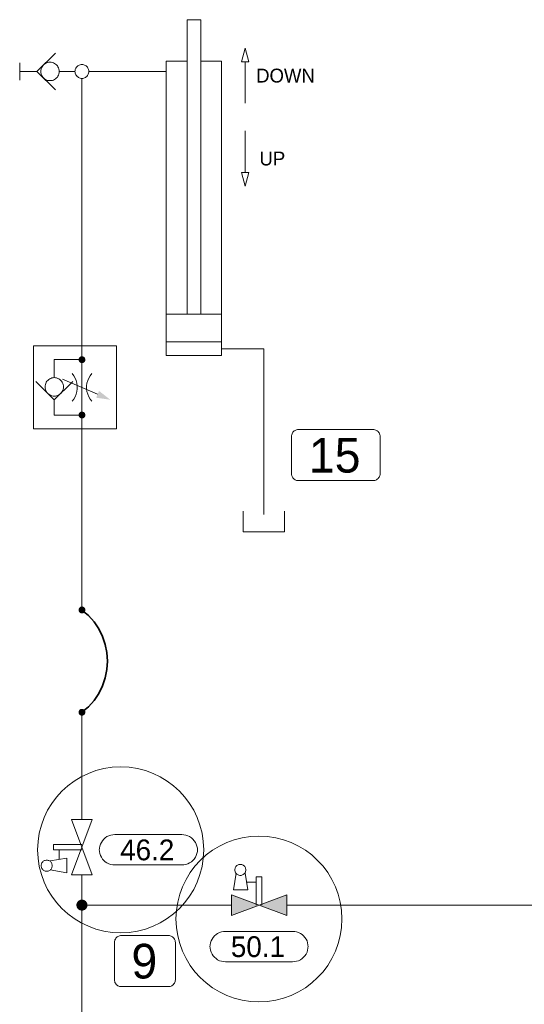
# Model space of a CAD drawing. Header units: millimetres. Extents: x 0 to 203, y 0 to 47.
# Tile 176 of 196: x 145.84 to 148.71, y 37.02 to 42.61. Entities that reach past the tile are written whole.
import ezdxf

# ---------------------------------------------------------------- set-up
doc = ezdxf.new("R2010")
doc.units = ezdxf.units.MM
for name, color, linetype in [('PDF_Geomertry', 7, 'Continuous'), ('PDF_Solid Fills', 7, 'Continuous'), ('PDF_Text', 7, 'Continuous')]:
    doc.layers.add(name, color=color, linetype=linetype)
doc.styles.add('PDF Arial', font='txt')

msp = doc.modelspace()

# ---------------------------------------------------------------- hatches: boundary and pattern name
at = {"layer": 'PDF_Solid Fills', "transparency": 33554559}
for points in [[(146.1943, 40.6813), (146.1754, 40.686), (146.1763, 40.6887)], [(146.1943, 40.6813), (146.1763, 40.6887), (146.1777, 40.691)], [(146.1943, 40.6813), (146.1777, 40.691), (146.179, 40.6929)], [(146.1943, 40.6813), (146.179, 40.6929), (146.1804, 40.6951)], [(146.1943, 40.6813), (146.1804, 40.6951), (146.1824, 40.6965)], [(146.1943, 40.6813), (146.1824, 40.6965), (146.1846, 40.6979)], [(146.1943, 40.6813), (146.1846, 40.6979), (146.1865, 40.6993)], [(146.1943, 40.6813), (146.1865, 40.6993), (146.1893, 40.6999)], [(146.1943, 40.6813), (146.1893, 40.6999), (146.1915, 40.7007)], [(146.1943, 40.6813), (146.1915, 40.7007), (146.1943, 40.7007)], [(146.1943, 40.6813), (146.1971, 40.7007), (146.199, 40.6999)], [(146.1943, 40.6813), (146.1943, 40.7007), (146.1971, 40.7007)], [(146.1943, 40.6813), (146.199, 40.6999), (146.2018, 40.6993)], [(146.1943, 40.6813), (146.2018, 40.6993), (146.204, 40.6979)], [(146.1943, 40.6813), (146.204, 40.6979), (146.206, 40.6965)], [(146.1943, 40.6813), (146.206, 40.6965), (146.2082, 40.6951)], [(146.1943, 40.6813), (146.2082, 40.6951), (146.2096, 40.6929)], [(146.1943, 40.6813), (146.2096, 40.6929), (146.2115, 40.691)], [(146.1943, 40.6813), (146.2115, 40.691), (146.2124, 40.6887)], [(146.1943, 40.6813), (146.2124, 40.6887), (146.2129, 40.686)], [(146.1943, 40.6813), (146.1749, 40.6832), (146.1754, 40.686)], [(146.1943, 40.6813), (146.1749, 40.6813), (146.1749, 40.6832)], [(146.1943, 40.6813), (146.1749, 40.6785), (146.1749, 40.6813)], [(146.1943, 40.6813), (146.1754, 40.6757), (146.1749, 40.6785)], [(146.1943, 40.6813), (146.1763, 40.6735), (146.1754, 40.6757)], [(146.1943, 40.6813), (146.1777, 40.6715), (146.1763, 40.6735)], [(146.1943, 40.6813), (146.179, 40.6688), (146.1777, 40.6715)], [(146.1943, 40.6813), (146.1804, 40.6674), (146.179, 40.6688)], [(146.1943, 40.6813), (146.1824, 40.6651), (146.1804, 40.6674)], [(146.1943, 40.6813), (146.1846, 40.6638), (146.1824, 40.6651)], [(146.1943, 40.6813), (146.1865, 40.6632), (146.1846, 40.6638)], [(146.1943, 40.6813), (146.1893, 40.6618), (146.1865, 40.6632)], [(146.1943, 40.6813), (146.1915, 40.6618), (146.1893, 40.6618)], [(146.1943, 40.6813), (146.1943, 40.661), (146.1915, 40.6618)], [(146.1943, 40.6813), (146.2129, 40.686), (146.2138, 40.6832)], [(146.1943, 40.6813), (146.2138, 40.6832), (146.2138, 40.6813)], [(146.1943, 40.6813), (146.1971, 40.6618), (146.1943, 40.661)], [(146.1943, 40.6813), (146.199, 40.6618), (146.1971, 40.6618)], [(146.1943, 40.6813), (146.2018, 40.6632), (146.199, 40.6618)], [(146.1943, 40.6813), (146.204, 40.6638), (146.2018, 40.6632)], [(146.1943, 40.6813), (146.206, 40.6651), (146.204, 40.6638)], [(146.1943, 40.6813), (146.2082, 40.6674), (146.206, 40.6651)], [(146.1943, 40.6813), (146.2096, 40.6688), (146.2082, 40.6674)], [(146.1943, 40.6813), (146.2115, 40.6715), (146.2096, 40.6688)], [(146.1943, 40.6813), (146.2124, 40.6735), (146.2115, 40.6715)], [(146.1943, 40.6813), (146.2129, 40.6757), (146.2124, 40.6735)], [(146.1943, 40.6813), (146.2138, 40.6785), (146.2129, 40.6757)], [(146.1943, 40.6813), (146.2138, 40.6813), (146.2138, 40.6785)], [(146.1943, 40.3665), (146.1749, 40.3693), (146.1754, 40.3715)], [(146.1943, 40.3665), (146.1749, 40.3665), (146.1749, 40.3693)], [(146.1943, 40.3665), (146.1749, 40.3638), (146.1749, 40.3665)], [(146.1943, 40.3665), (146.1754, 40.3618), (146.1749, 40.3638)], [(146.1943, 40.3665), (146.1754, 40.3715), (146.1763, 40.3743)], [(146.1943, 40.3665), (146.1763, 40.359), (146.1754, 40.3618)], [(146.1943, 40.3665), (146.1763, 40.3743), (146.1777, 40.3763)], [(146.1943, 40.3665), (146.1777, 40.3568), (146.1763, 40.359)], [(146.1943, 40.3665), (146.1777, 40.3763), (146.179, 40.3785)], [(146.1943, 40.3665), (146.179, 40.3549), (146.1777, 40.3568)], [(146.1943, 40.3665), (146.179, 40.3785), (146.1804, 40.3804)], [(146.1943, 40.3665), (146.1804, 40.3526), (146.179, 40.3549)], [(146.1943, 40.3665), (146.1804, 40.3804), (146.1824, 40.3818)], [(146.1943, 40.3665), (146.1824, 40.3513), (146.1804, 40.3526)], [(146.1943, 40.3665), (146.1824, 40.3818), (146.1846, 40.384)], [(146.1943, 40.3665), (146.1846, 40.3499), (146.1824, 40.3513)], [(146.1943, 40.3665), (146.1846, 40.384), (146.1865, 40.3846)], [(146.1943, 40.3665), (146.1865, 40.3485), (146.1846, 40.3499)], [(146.1943, 40.3665), (146.1865, 40.3846), (146.1893, 40.3854)], [(146.1943, 40.3665), (146.1893, 40.3479), (146.1865, 40.3485)], [(146.1943, 40.3665), (146.1893, 40.3854), (146.1915, 40.386)], [(146.1943, 40.3665), (146.1915, 40.3471), (146.1893, 40.3479)], [(146.1943, 40.3665), (146.1915, 40.386), (146.1943, 40.386)], [(146.1943, 40.3665), (146.1943, 40.3471), (146.1915, 40.3471)], [(146.1943, 40.3665), (146.1971, 40.386), (146.199, 40.3854)], [(146.1943, 40.3665), (146.1943, 40.386), (146.1971, 40.386)], [(146.1943, 40.3665), (146.199, 40.3854), (146.2018, 40.3846)], [(146.1943, 40.3665), (146.2018, 40.3846), (146.204, 40.384)], [(146.1943, 40.3665), (146.204, 40.384), (146.206, 40.3818)], [(146.1943, 40.3665), (146.206, 40.3818), (146.2082, 40.3804)], [(146.1943, 40.3665), (146.2082, 40.3804), (146.2096, 40.3785)], [(146.1943, 40.3665), (146.2096, 40.3785), (146.2115, 40.3763)], [(146.1943, 40.3665), (146.2115, 40.3763), (146.2124, 40.3743)], [(146.1943, 40.3665), (146.2124, 40.3743), (146.2129, 40.3715)], [(146.1943, 40.3665), (146.2129, 40.3715), (146.2138, 40.3693)], [(146.1943, 40.3665), (146.2138, 40.3693), (146.2138, 40.3665)], [(146.1943, 40.3665), (146.1971, 40.3471), (146.1943, 40.3471)], [(146.1943, 40.3665), (146.199, 40.3479), (146.1971, 40.3471)], [(146.1943, 40.3665), (146.2018, 40.3485), (146.199, 40.3479)], [(146.1943, 40.3665), (146.204, 40.3499), (146.2018, 40.3485)], [(146.1943, 40.3665), (146.206, 40.3513), (146.204, 40.3499)], [(146.1943, 40.3665), (146.2082, 40.3526), (146.206, 40.3513)], [(146.1943, 40.3665), (146.2096, 40.3549), (146.2082, 40.3526)], [(146.1943, 40.3665), (146.2115, 40.3568), (146.2096, 40.3549)], [(146.1943, 40.3665), (146.2124, 40.359), (146.2115, 40.3568)], [(146.1943, 40.3665), (146.2129, 40.3618), (146.2124, 40.359)], [(146.1943, 40.3665), (146.2138, 40.3638), (146.2129, 40.3618)], [(146.1943, 40.3665), (146.2138, 40.3665), (146.2138, 40.3638)], [(146.1943, 39.2582), (146.1749, 39.261), (146.1754, 39.2638)], [(146.1943, 39.2582), (146.1749, 39.2582), (146.1749, 39.261)], [(146.1943, 39.2582), (146.1749, 39.2563), (146.1749, 39.2582)], [(146.1943, 39.2582), (146.1754, 39.2535), (146.1749, 39.2563)], [(146.1943, 39.2582), (146.1754, 39.2638), (146.1763, 39.266)], [(146.1943, 39.2582), (146.1763, 39.2513), (146.1754, 39.2535)], [(146.1943, 39.2582), (146.1763, 39.266), (146.1777, 39.2687)], [(146.1943, 39.2582), (146.1777, 39.2485), (146.1763, 39.2513)], [(146.1943, 39.2582), (146.1777, 39.2687), (146.179, 39.2707)], [(146.1943, 39.2582), (146.179, 39.2465), (146.1777, 39.2485)], [(146.1943, 39.2582), (146.179, 39.2707), (146.1804, 39.2721)], [(146.1943, 39.2582), (146.1804, 39.2443), (146.179, 39.2465)], [(146.1943, 39.2582), (146.1804, 39.2721), (146.1824, 39.2743)], [(146.1943, 39.2582), (146.1824, 39.2429), (146.1804, 39.2443)], [(146.1943, 39.2582), (146.1824, 39.2743), (146.1846, 39.2757)], [(146.1943, 39.2582), (146.1846, 39.2415), (146.1824, 39.2429)], [(146.1943, 39.2582), (146.1846, 39.2757), (146.1865, 39.2771)], [(146.1943, 39.2582), (146.1865, 39.2401), (146.1846, 39.2415)], [(146.1943, 39.2582), (146.1865, 39.2771), (146.1893, 39.2776)], [(146.1943, 39.2582), (146.1893, 39.2396), (146.1865, 39.2401)], [(146.1943, 39.2582), (146.1893, 39.2776), (146.1915, 39.2785)], [(146.1943, 39.2582), (146.1915, 39.2388), (146.1893, 39.2396)], [(146.1943, 39.2582), (146.1915, 39.2785), (146.1943, 39.2785)], [(146.1943, 39.2582), (146.1943, 39.2388), (146.1915, 39.2388)], [(146.1943, 39.2582), (146.1971, 39.2785), (146.199, 39.2776)], [(146.1943, 39.2582), (146.1943, 39.2785), (146.1971, 39.2785)], [(146.1943, 39.2582), (146.199, 39.2776), (146.2018, 39.2771)], [(146.1943, 39.2582), (146.2018, 39.2771), (146.204, 39.2757)], [(146.1943, 39.2582), (146.204, 39.2757), (146.206, 39.2743)], [(146.1943, 39.2582), (146.206, 39.2743), (146.2082, 39.2721)], [(146.1943, 39.2582), (146.2082, 39.2721), (146.2096, 39.2707)], [(146.1943, 39.2582), (146.2096, 39.2707), (146.2115, 39.2687)], [(146.1943, 39.2582), (146.2115, 39.2687), (146.2124, 39.266)], [(146.1943, 39.2582), (146.2124, 39.266), (146.2129, 39.2638)], [(146.1943, 39.2582), (146.2129, 39.2638), (146.2138, 39.261)], [(146.1943, 39.2582), (146.2138, 39.261), (146.2138, 39.2582)], [(146.1943, 39.2582), (146.1971, 39.2388), (146.1943, 39.2388)], [(146.1943, 39.2582), (146.199, 39.2396), (146.1971, 39.2388)], [(146.1943, 39.2582), (146.2018, 39.2401), (146.199, 39.2396)], [(146.1943, 39.2582), (146.204, 39.2415), (146.2018, 39.2401)], [(146.1943, 39.2582), (146.206, 39.2429), (146.204, 39.2415)], [(146.1943, 39.2582), (146.2082, 39.2443), (146.206, 39.2429)], [(146.1943, 39.2582), (146.2096, 39.2465), (146.2082, 39.2443)], [(146.1943, 39.2582), (146.2115, 39.2485), (146.2096, 39.2465)], [(146.1943, 39.2582), (146.2124, 39.2513), (146.2115, 39.2485)], [(146.1943, 39.2582), (146.2129, 39.2535), (146.2124, 39.2513)], [(146.1943, 39.2582), (146.2138, 39.2563), (146.2129, 39.2535)], [(146.1943, 39.2582), (146.2138, 39.2582), (146.2138, 39.2563)], [(146.1943, 38.6771), (146.1749, 38.6799), (146.1754, 38.6818)], [(146.1943, 38.6771), (146.1749, 38.6771), (146.1749, 38.6799)], [(146.1943, 38.6771), (146.1749, 38.6743), (146.1749, 38.6771)], [(146.1943, 38.6771), (146.1754, 38.6721), (146.1749, 38.6743)], [(146.1943, 38.6771), (146.1754, 38.6818), (146.1763, 38.6846)], [(146.1943, 38.6771), (146.1763, 38.6693), (146.1754, 38.6721)], [(146.1943, 38.6771), (146.1763, 38.6846), (146.1777, 38.6868)], [(146.1943, 38.6771), (146.1777, 38.6674), (146.1763, 38.6693)], [(146.1943, 38.6771), (146.1777, 38.6868), (146.179, 38.6887)], [(146.1943, 38.6771), (146.179, 38.6651), (146.1777, 38.6674)], [(146.1943, 38.6771), (146.179, 38.6887), (146.1804, 38.691)], [(146.1943, 38.6771), (146.1804, 38.6632), (146.179, 38.6651)], [(146.1943, 38.6771), (146.1804, 38.691), (146.1824, 38.6929)], [(146.1943, 38.6771), (146.1824, 38.6618), (146.1804, 38.6632)], [(146.1943, 38.6771), (146.1824, 38.6929), (146.1846, 38.6943)], [(146.1943, 38.6771), (146.1846, 38.6604), (146.1824, 38.6618)], [(146.1943, 38.6771), (146.1846, 38.6943), (146.1865, 38.6951)], [(146.1943, 38.6771), (146.1865, 38.659), (146.1846, 38.6604)], [(146.1943, 38.6771), (146.1865, 38.6951), (146.1893, 38.6957)], [(146.1943, 38.6771), (146.1893, 38.6582), (146.1865, 38.659)], [(146.1943, 38.6771), (146.1893, 38.6957), (146.1915, 38.6965)], [(146.1943, 38.6771), (146.1915, 38.6576), (146.1893, 38.6582)], [(146.1943, 38.6771), (146.1915, 38.6965), (146.1943, 38.6965)], [(146.1943, 38.6771), (146.1943, 38.6576), (146.1915, 38.6576)], [(146.1943, 38.6771), (146.1971, 38.6965), (146.199, 38.6957)], [(146.1943, 38.6771), (146.1943, 38.6965), (146.1971, 38.6965)], [(146.1943, 38.6771), (146.199, 38.6957), (146.2018, 38.6951)], [(146.1943, 38.6771), (146.2018, 38.6951), (146.204, 38.6943)], [(146.1943, 38.6771), (146.204, 38.6943), (146.206, 38.6929)], [(146.1943, 38.6771), (146.206, 38.6929), (146.2082, 38.691)], [(146.1943, 38.6771), (146.2082, 38.691), (146.2096, 38.6887)], [(146.1943, 38.6771), (146.2096, 38.6887), (146.2115, 38.6868)], [(146.1943, 38.6771), (146.2115, 38.6868), (146.2124, 38.6846)], [(146.1943, 38.6771), (146.2124, 38.6846), (146.2129, 38.6818)], [(146.1943, 38.6771), (146.2129, 38.6818), (146.2138, 38.6799)], [(146.1943, 38.6771), (146.2138, 38.6799), (146.2138, 38.6771)], [(146.1943, 38.6771), (146.1971, 38.6576), (146.1943, 38.6576)], [(146.1943, 38.6771), (146.199, 38.6582), (146.1971, 38.6576)], [(146.1943, 38.6771), (146.2018, 38.659), (146.199, 38.6582)], [(146.1943, 38.6771), (146.204, 38.6604), (146.2018, 38.659)], [(146.1943, 38.6771), (146.206, 38.6618), (146.204, 38.6604)], [(146.1943, 38.6771), (146.2082, 38.6632), (146.206, 38.6618)], [(146.1943, 38.6771), (146.2096, 38.6651), (146.2082, 38.6632)], [(146.1943, 38.6771), (146.2115, 38.6674), (146.2096, 38.6651)], [(146.1943, 38.6771), (146.2124, 38.6693), (146.2115, 38.6674)], [(146.1943, 38.6771), (146.2129, 38.6721), (146.2124, 38.6693)], [(146.1943, 38.6771), (146.2138, 38.6743), (146.2129, 38.6721)], [(146.1943, 38.6771), (146.2138, 38.6771), (146.2138, 38.6743)], [(146.1943, 37.5804), (146.1824, 37.6096), (146.186, 37.611)], [(146.1943, 37.5804), (146.186, 37.611), (146.1902, 37.6118)], [(146.1943, 37.5804), (146.1902, 37.6118), (146.1943, 37.6124)], [(146.1943, 37.5804), (146.1943, 37.6124), (146.1985, 37.6118)], [(146.1943, 37.5804), (146.1985, 37.6118), (146.2027, 37.611)], [(146.1943, 37.5804), (146.2027, 37.611), (146.206, 37.6096)], [(146.1943, 37.5804), (146.1629, 37.5846), (146.1638, 37.5888)], [(146.1943, 37.5804), (146.1629, 37.5804), (146.1629, 37.5846)], [(146.1943, 37.5804), (146.1629, 37.5771), (146.1629, 37.5804)], [(146.1943, 37.5804), (146.1638, 37.5729), (146.1629, 37.5771)], [(146.1943, 37.5804), (146.1638, 37.5888), (146.1652, 37.5929)], [(146.1943, 37.5804), (146.1652, 37.5688), (146.1638, 37.5729)], [(146.1943, 37.5804), (146.1652, 37.5929), (146.1671, 37.5965)], [(146.1943, 37.5804), (146.1671, 37.5651), (146.1652, 37.5688)], [(146.1943, 37.5804), (146.1671, 37.5965), (146.1693, 37.5999)], [(146.1943, 37.5804), (146.1693, 37.5618), (146.1671, 37.5651)], [(146.1943, 37.5804), (146.1693, 37.5999), (146.1721, 37.6035)], [(146.1943, 37.5804), (146.1721, 37.5582), (146.1693, 37.5618)], [(146.1943, 37.5804), (146.1721, 37.6035), (146.1749, 37.6054)], [(146.1943, 37.5804), (146.1749, 37.5563), (146.1721, 37.5582)], [(146.1943, 37.5804), (146.1749, 37.6054), (146.1782, 37.6082)], [(146.1943, 37.5804), (146.1782, 37.5535), (146.1749, 37.5563)], [(146.1943, 37.5804), (146.1782, 37.6082), (146.1824, 37.6096)], [(146.1943, 37.5804), (146.1824, 37.5521), (146.1782, 37.5535)], [(146.1943, 37.5804), (146.186, 37.5507), (146.1824, 37.5521)], [(146.1943, 37.5804), (146.1902, 37.5499), (146.186, 37.5507)], [(146.1943, 37.5804), (146.1943, 37.5493), (146.1902, 37.5499)], [(146.1943, 37.5804), (146.206, 37.6096), (146.2102, 37.6082)], [(146.1943, 37.5804), (146.2102, 37.6082), (146.2138, 37.6054)], [(146.1943, 37.5804), (146.2138, 37.6054), (146.2165, 37.6035)], [(146.1943, 37.5804), (146.2165, 37.6035), (146.2193, 37.5999)], [(146.1943, 37.5804), (146.2193, 37.5999), (146.2213, 37.5965)], [(146.1943, 37.5804), (146.2213, 37.5965), (146.2235, 37.5929)], [(146.1943, 37.5804), (146.2235, 37.5929), (146.2249, 37.5888)], [(146.1943, 37.5804), (146.2249, 37.5888), (146.2254, 37.5846)], [(146.1943, 37.5804), (146.2254, 37.5846), (146.2254, 37.5804)], [(146.1943, 37.5804), (146.1985, 37.5499), (146.1943, 37.5493)], [(146.1943, 37.5804), (146.2027, 37.5507), (146.1985, 37.5499)], [(146.1943, 37.5804), (146.206, 37.5521), (146.2027, 37.5507)], [(146.1943, 37.5804), (146.2102, 37.5535), (146.206, 37.5521)], [(146.1943, 37.5804), (146.2138, 37.5563), (146.2102, 37.5535)], [(146.1943, 37.5804), (146.2165, 37.5582), (146.2138, 37.5563)], [(146.1943, 37.5804), (146.2193, 37.5618), (146.2165, 37.5582)], [(146.1943, 37.5804), (146.2213, 37.5651), (146.2193, 37.5618)], [(146.1943, 37.5804), (146.2235, 37.5688), (146.2213, 37.5651)], [(146.1943, 37.5804), (146.2249, 37.5729), (146.2235, 37.5688)], [(146.1943, 37.5804), (146.2254, 37.5771), (146.2249, 37.5729)], [(146.1943, 37.5804), (146.2254, 37.5804), (146.2254, 37.5771)]]:
    msp.add_hatch(color=256, dxfattribs=at).paths.add_polyline_path(points)

# ---------------------------------------------------------------- linework, layer by layer
at = {"layer": 'PDF_Geomertry', "lineweight": 15}
for points in [[(146.7915, 40.9401), (146.7915, 42.6138), (146.8699, 42.6138), (146.8699, 40.9401)], [(146.0435, 42.4243), (145.9388, 42.3193), (146.0435, 42.2146)], [(145.8407, 42.2701), (145.8407, 42.3687)], [(146.8699, 42.3785), (146.9879, 42.3785), (146.9879, 40.7049), (146.6735, 40.7049), (146.6735, 42.3785), (146.7915, 42.3785)], [(147.1213, 42.1388), (147.1213, 42.3743)], [(145.9388, 42.3193), (145.8407, 42.3193)], [(146.0652, 42.3193), (146.0963, 42.3193), (146.1546, 42.3193)], [(146.2338, 42.3193), (146.6735, 42.3193)], [(146.1943, 40.6813), (146.1943, 40.7596), (146.1943, 42.2804)], [(147.1213, 41.9818), (147.1213, 41.7457)], [(146.6735, 40.9401), (146.9879, 40.9401)], [(146.6735, 40.7832), (146.9879, 40.7832)], [(146.9879, 40.7437), (147.2277, 40.7437), (147.2277, 39.8757), (147.2277, 39.8007)], [(146.0374, 40.4521), (146.0374, 40.4215), (146.0374, 40.3665), (146.1943, 40.3665), (146.1943, 40.6813), (146.0374, 40.6813), (146.0374, 40.579)], [(146.1379, 40.4451), (146.1477, 40.4576), (146.1554, 40.4707), (146.1615, 40.4854), (146.1657, 40.5007), (146.1679, 40.516), (146.1679, 40.5318), (146.1657, 40.5471), (146.1615, 40.5624), (146.1554, 40.5763), (146.1477, 40.5901), (146.1379, 40.6026)], [(146.2504, 40.6026), (146.2407, 40.5901), (146.2332, 40.5763), (146.2268, 40.5624), (146.2227, 40.5471), (146.2207, 40.5318), (146.2207, 40.516), (146.2227, 40.5007), (146.2268, 40.4854), (146.2332, 40.4707), (146.2407, 40.4576), (146.2504, 40.4451)], [(146.1421, 40.5568), (146.0374, 40.4521), (145.9324, 40.5568)], [(146.0846, 40.5707), (146.2832, 40.4846)], [(146.1943, 40.3665), (146.1943, 40.2882), (146.1943, 39.2582)], [(147.1096, 39.8207), (147.1096, 39.7026), (147.3457, 39.7026), (147.3457, 39.8207)], [(146.1943, 38.0679), (146.1943, 38.6771)], [(146.1943, 36.4374), (146.1943, 36.516), (146.1943, 37.5804), (146.1943, 37.7535)], [(147.0429, 37.5804), (146.1943, 37.5804)], [(147.3574, 37.5804), (157.3374, 37.5804), (157.3374, 34.6929)]]:
    msp.add_lwpolyline(points, dxfattribs=at)
for points in [[(147.1004, 42.3743), (147.1429, 42.3743), (147.1213, 42.4526), (147.1004, 42.3743)], [(146.0652, 42.3193), (146.0652, 42.3263), (146.0638, 42.3332), (146.0615, 42.3396), (146.0582, 42.3457), (146.0546, 42.3513), (146.0499, 42.3563), (146.0449, 42.361), (146.0393, 42.3646), (146.0332, 42.3679), (146.0263, 42.3701), (146.0199, 42.3715), (146.0129, 42.3721), (146.006, 42.3715), (145.999, 42.3701), (145.9929, 42.3679), (145.9865, 42.3646), (145.981, 42.361), (145.9763, 42.3563), (145.9713, 42.3513), (145.9679, 42.3457), (145.9643, 42.3396), (145.9624, 42.3332), (145.961, 42.3263), (145.961, 42.3193), (145.961, 42.3124), (145.9624, 42.3063), (145.9643, 42.2993), (145.9679, 42.2929), (145.9713, 42.2874), (145.9763, 42.2826), (145.981, 42.2776), (145.9865, 42.2743), (145.9929, 42.2707), (145.999, 42.2687), (146.006, 42.2674), (146.0129, 42.2674), (146.0199, 42.2674), (146.0263, 42.2687), (146.0332, 42.2707), (146.0393, 42.2743), (146.0449, 42.2776), (146.0499, 42.2826), (146.0546, 42.2874), (146.0582, 42.2929), (146.0615, 42.2993), (146.0638, 42.3063), (146.0652, 42.3124), (146.0652, 42.3193)], [(146.2338, 42.3193), (146.2332, 42.3243), (146.2324, 42.3299), (146.2304, 42.3346), (146.2282, 42.3388), (146.2254, 42.3437), (146.2221, 42.3471), (146.2179, 42.3507), (146.2138, 42.3535), (146.2096, 42.3554), (146.2046, 42.3576), (146.199, 42.3582), (146.1943, 42.359), (146.1893, 42.3582), (146.1838, 42.3576), (146.179, 42.3554), (146.1749, 42.3535), (146.1707, 42.3507), (146.1665, 42.3471), (146.1629, 42.3437), (146.1602, 42.3388), (146.1582, 42.3346), (146.156, 42.3299), (146.1554, 42.3243), (146.1546, 42.3193), (146.1554, 42.3146), (146.156, 42.309), (146.1582, 42.304), (146.1602, 42.2999), (146.1629, 42.2957), (146.1665, 42.2915), (146.1707, 42.2882), (146.1749, 42.2854), (146.179, 42.2832), (146.1838, 42.2813), (146.1893, 42.2804), (146.1943, 42.2804), (146.199, 42.2804), (146.2046, 42.2813), (146.2096, 42.2832), (146.2138, 42.2854), (146.2179, 42.2882), (146.2221, 42.2915), (146.2254, 42.2957), (146.2282, 42.2999), (146.2304, 42.304), (146.2324, 42.309), (146.2332, 42.3146), (146.2338, 42.3193)], [(147.1429, 41.7457), (147.1004, 41.7457), (147.1213, 41.6674), (147.1429, 41.7457)], [(146.3907, 40.7596), (145.9193, 40.7596), (145.9193, 40.2882), (146.3907, 40.2882), (146.3907, 40.7596)], [(146.0893, 40.5263), (146.0888, 40.5332), (146.0879, 40.5401), (146.0852, 40.5465), (146.0824, 40.5526), (146.079, 40.5582), (146.074, 40.5632), (146.0693, 40.5679), (146.0629, 40.5715), (146.0574, 40.5749), (146.0504, 40.5771), (146.0443, 40.5785), (146.0374, 40.579), (146.0304, 40.5785), (146.0235, 40.5771), (146.0171, 40.5749), (146.011, 40.5715), (146.0054, 40.5679), (145.9999, 40.5632), (145.9957, 40.5582), (145.9915, 40.5526), (145.9888, 40.5465), (145.9865, 40.5401), (145.9852, 40.5332), (145.9846, 40.5263), (145.9852, 40.5193), (145.9865, 40.5132), (145.9888, 40.5063), (145.9915, 40.4999), (145.9957, 40.4943), (145.9999, 40.4896), (146.0054, 40.4846), (146.011, 40.4813), (146.0171, 40.4776), (146.0235, 40.4757), (146.0304, 40.4743), (146.0374, 40.4743), (146.0443, 40.4743), (146.0504, 40.4757), (146.0574, 40.4776), (146.0629, 40.4813), (146.0693, 40.4846), (146.074, 40.4896), (146.079, 40.4943), (146.0824, 40.4999), (146.0852, 40.5063), (146.0879, 40.5132), (146.0888, 40.5193), (146.0893, 40.5263)], [(146.7624, 37.9818), (146.7735, 37.9813), (146.7852, 37.9785), (146.7957, 37.9749), (146.806, 37.9701), (146.8157, 37.9632), (146.8249, 37.9554), (146.8324, 37.9471), (146.8388, 37.9374), (146.8435, 37.9271), (146.8477, 37.916), (146.8499, 37.9049), (146.8504, 37.8929), (146.8504, 37.8971), (146.8499, 37.8854), (146.8477, 37.8743), (146.8435, 37.8632), (146.8388, 37.8526), (146.8324, 37.8429), (146.8249, 37.8346), (146.8157, 37.8271), (146.806, 37.8207), (146.7957, 37.8151), (146.7852, 37.8118), (146.7735, 37.8096), (146.7624, 37.809), (146.381, 37.809), (146.3693, 37.8096), (146.3582, 37.8118), (146.3471, 37.8151), (146.3365, 37.8207), (146.3268, 37.8271), (146.3185, 37.8346), (146.311, 37.8429), (146.3046, 37.8526), (146.299, 37.8632), (146.2957, 37.8743), (146.2935, 37.8854), (146.2921, 37.8971), (146.2921, 37.8929), (146.2935, 37.9049), (146.2957, 37.916), (146.299, 37.9271), (146.3046, 37.9374), (146.311, 37.9471), (146.3185, 37.9554), (146.3268, 37.9632), (146.3365, 37.9701), (146.3471, 37.9749), (146.3582, 37.9785), (146.3693, 37.9813), (146.381, 37.9818), (146.7624, 37.9818)], [(147.3907, 37.4313), (147.4027, 37.4304), (147.4138, 37.4285), (147.4249, 37.4249), (147.4352, 37.4193), (147.4443, 37.4132), (147.4532, 37.4054), (147.461, 37.3971), (147.4671, 37.3874), (147.4727, 37.3771), (147.4763, 37.366), (147.4782, 37.3549), (147.479, 37.3429), (147.479, 37.3471), (147.4782, 37.3354), (147.4763, 37.3243), (147.4727, 37.3132), (147.4671, 37.3026), (147.461, 37.2929), (147.4532, 37.2846), (147.4443, 37.2771), (147.4352, 37.2707), (147.4249, 37.2651), (147.4138, 37.2618), (147.4027, 37.2596), (147.3907, 37.259), (147.0096, 37.259), (146.9977, 37.2596), (146.9865, 37.2618), (146.9754, 37.2651), (146.9652, 37.2707), (146.956, 37.2771), (146.9471, 37.2846), (146.9393, 37.2929), (146.9332, 37.3026), (146.9277, 37.3132), (146.924, 37.3243), (146.9221, 37.3354), (146.9213, 37.3471), (146.9213, 37.3429), (146.9221, 37.3549), (146.924, 37.366), (146.9277, 37.3771), (146.9332, 37.3874), (146.9393, 37.3971), (146.9471, 37.4054), (146.956, 37.4132), (146.9652, 37.4193), (146.9754, 37.4249), (146.9865, 37.4285), (146.9977, 37.4304), (147.0096, 37.4313), (147.3907, 37.4313)]]:
    msp.add_lwpolyline(points, close=True, dxfattribs=at)
at = {"layer": 'PDF_Geomertry', "lineweight": 0}
for points in [[(146.1846, 40.6813), (146.1846, 40.6799), (146.1846, 40.6785), (146.1852, 40.6771), (146.186, 40.6763), (146.1865, 40.6749), (146.1874, 40.6743), (146.1879, 40.6729), (146.1893, 40.6721), (146.1907, 40.6721), (146.1915, 40.6715), (146.1929, 40.6715), (146.1943, 40.6715), (146.1957, 40.6715), (146.1971, 40.6715), (146.1977, 40.6721), (146.199, 40.6721), (146.2004, 40.6729), (146.2013, 40.6743), (146.2018, 40.6749), (146.2027, 40.6763), (146.2032, 40.6771), (146.204, 40.6785), (146.204, 40.6799), (146.204, 40.6813), (146.204, 40.6826), (146.204, 40.6832), (146.2032, 40.6846), (146.2027, 40.686), (146.2018, 40.6868), (146.2013, 40.6882), (146.2004, 40.6887), (146.199, 40.6896), (146.1977, 40.6901), (146.1971, 40.6901), (146.1957, 40.691), (146.1943, 40.691), (146.1929, 40.691), (146.1915, 40.6901), (146.1907, 40.6901), (146.1893, 40.6896), (146.1879, 40.6887), (146.1874, 40.6882), (146.1865, 40.6868), (146.186, 40.686), (146.1852, 40.6846), (146.1846, 40.6832), (146.1846, 40.6826), (146.1846, 40.6813)], [(146.1846, 40.3665), (146.1846, 40.3651), (146.1846, 40.3638), (146.1852, 40.3632), (146.186, 40.3618), (146.1865, 40.3604), (146.1874, 40.3596), (146.1879, 40.359), (146.1893, 40.3582), (146.1907, 40.3576), (146.1915, 40.3568), (146.1929, 40.3568), (146.1943, 40.3568), (146.1957, 40.3568), (146.1971, 40.3568), (146.1977, 40.3576), (146.199, 40.3582), (146.2004, 40.359), (146.2013, 40.3596), (146.2018, 40.3604), (146.2027, 40.3618), (146.2032, 40.3632), (146.204, 40.3638), (146.204, 40.3651), (146.204, 40.3665), (146.204, 40.3679), (146.204, 40.3693), (146.2032, 40.3701), (146.2027, 40.3715), (146.2018, 40.3729), (146.2013, 40.3735), (146.2004, 40.3743), (146.199, 40.3749), (146.1977, 40.3757), (146.1971, 40.3763), (146.1957, 40.3763), (146.1943, 40.3763), (146.1929, 40.3763), (146.1915, 40.3763), (146.1907, 40.3757), (146.1893, 40.3749), (146.1879, 40.3743), (146.1874, 40.3735), (146.1865, 40.3729), (146.186, 40.3715), (146.1852, 40.3701), (146.1846, 40.3693), (146.1846, 40.3679), (146.1846, 40.3665)], [(146.1846, 39.2582), (146.1846, 39.2576), (146.1846, 39.2563), (146.1852, 39.2549), (146.186, 39.2535), (146.1865, 39.2526), (146.1874, 39.2513), (146.1879, 39.2507), (146.1893, 39.2499), (146.1907, 39.2493), (146.1915, 39.2493), (146.1929, 39.2485), (146.1943, 39.2485), (146.1957, 39.2485), (146.1971, 39.2493), (146.1977, 39.2493), (146.199, 39.2499), (146.2004, 39.2507), (146.2013, 39.2513), (146.2018, 39.2526), (146.2027, 39.2535), (146.2032, 39.2549), (146.204, 39.2563), (146.204, 39.2576), (146.204, 39.2582), (146.204, 39.2596), (146.204, 39.261), (146.2032, 39.2624), (146.2027, 39.2638), (146.2018, 39.2646), (146.2013, 39.2651), (146.2004, 39.2665), (146.199, 39.2674), (146.1977, 39.2679), (146.1971, 39.2679), (146.1957, 39.2687), (146.1943, 39.2687), (146.1929, 39.2687), (146.1915, 39.2679), (146.1907, 39.2679), (146.1893, 39.2674), (146.1879, 39.2665), (146.1874, 39.2651), (146.1865, 39.2646), (146.186, 39.2638), (146.1852, 39.2624), (146.1846, 39.261), (146.1846, 39.2596), (146.1846, 39.2582)], [(146.1846, 38.6771), (146.1846, 38.6757), (146.1846, 38.6743), (146.1852, 38.6735), (146.186, 38.6721), (146.1865, 38.6707), (146.1874, 38.6701), (146.1879, 38.6693), (146.1893, 38.6688), (146.1907, 38.6679), (146.1915, 38.6674), (146.1929, 38.6674), (146.1943, 38.6674), (146.1957, 38.6674), (146.1971, 38.6674), (146.1977, 38.6679), (146.199, 38.6688), (146.2004, 38.6693), (146.2013, 38.6701), (146.2018, 38.6707), (146.2027, 38.6721), (146.2032, 38.6735), (146.204, 38.6743), (146.204, 38.6757), (146.204, 38.6771), (146.204, 38.6785), (146.204, 38.6799), (146.2032, 38.6813), (146.2027, 38.6818), (146.2018, 38.6832), (146.2013, 38.684), (146.2004, 38.6846), (146.199, 38.6854), (146.1977, 38.686), (146.1971, 38.6868), (146.1957, 38.6868), (146.1943, 38.6868), (146.1929, 38.6868), (146.1915, 38.6868), (146.1907, 38.686), (146.1893, 38.6854), (146.1879, 38.6846), (146.1874, 38.684), (146.1865, 38.6832), (146.186, 38.6818), (146.1852, 38.6813), (146.1846, 38.6799), (146.1846, 38.6785), (146.1846, 38.6771)], [(146.1782, 37.5804), (146.179, 37.579), (146.179, 37.5771), (146.1796, 37.5749), (146.1804, 37.5729), (146.1818, 37.5715), (146.1832, 37.5693), (146.1846, 37.5688), (146.1865, 37.5674), (146.1879, 37.5665), (146.1902, 37.566), (146.1921, 37.5651), (146.1943, 37.5651), (146.1963, 37.5651), (146.1985, 37.566), (146.2004, 37.5665), (146.2018, 37.5674), (146.204, 37.5688), (146.2054, 37.5693), (146.2068, 37.5715), (146.2082, 37.5729), (146.2088, 37.5749), (146.2096, 37.5771), (146.2096, 37.579), (146.2102, 37.5804), (146.2096, 37.5826), (146.2096, 37.5846), (146.2088, 37.5868), (146.2082, 37.5888), (146.2068, 37.5901), (146.2054, 37.5924), (146.204, 37.5929), (146.2018, 37.5943), (146.2004, 37.5951), (146.1985, 37.5957), (146.1963, 37.5965), (146.1943, 37.5965), (146.1921, 37.5965), (146.1902, 37.5957), (146.1879, 37.5951), (146.1865, 37.5943), (146.1846, 37.5929), (146.1832, 37.5924), (146.1818, 37.5901), (146.1804, 37.5888), (146.1796, 37.5868), (146.179, 37.5846), (146.179, 37.5826), (146.1782, 37.5804)]]:
    msp.add_lwpolyline(points, close=True, dxfattribs=at)
at = {"layer": 'PDF_Geomertry', "lineweight": 9}
for points in [[(147.8485, 40.284), (147.8532, 40.284), (147.8588, 40.2826), (147.8638, 40.2813), (147.8679, 40.279), (147.8721, 40.2763), (147.8763, 40.2729), (147.8796, 40.2687), (147.8824, 40.2646), (147.8846, 40.2596), (147.8865, 40.2549), (147.8874, 40.2499), (147.8879, 40.2451), (147.8879, 40.0326), (147.8874, 40.0276), (147.8865, 40.0221), (147.8846, 40.0174), (147.8824, 40.0132), (147.8796, 40.009), (147.8763, 40.0049), (147.8721, 40.0013), (147.8679, 39.9985), (147.8638, 39.9965), (147.8588, 39.9943), (147.8532, 39.9937), (147.8485, 39.9937), (147.424, 39.9937), (147.4193, 39.9937), (147.4138, 39.9943), (147.4088, 39.9965), (147.4046, 39.9985), (147.4004, 40.0013), (147.3963, 40.0049), (147.3929, 40.009), (147.3902, 40.0132), (147.3879, 40.0174), (147.386, 40.0221), (147.3852, 40.0276), (147.3846, 40.0326), (147.3846, 40.2451), (147.3852, 40.2499), (147.386, 40.2549), (147.3879, 40.2596), (147.3902, 40.2646), (147.3929, 40.2687), (147.3963, 40.2729), (147.4004, 40.2763), (147.4046, 40.279), (147.4088, 40.2813), (147.4138, 40.2826), (147.4193, 40.284), (147.424, 40.284), (147.8485, 40.284)], [(146.6852, 37.4082), (146.6907, 37.4076), (146.6957, 37.4068), (146.7004, 37.4049), (146.7054, 37.4026), (146.7096, 37.3999), (146.7129, 37.3965), (146.7165, 37.3924), (146.7193, 37.3882), (146.7221, 37.384), (146.7235, 37.379), (146.724, 37.3735), (146.7249, 37.3687), (146.7249, 37.1563), (146.724, 37.1513), (146.7235, 37.1465), (146.7221, 37.1415), (146.7193, 37.1368), (146.7165, 37.1326), (146.7129, 37.1285), (146.7096, 37.1257), (146.7054, 37.1221), (146.7004, 37.1201), (146.6957, 37.1187), (146.6907, 37.1174), (146.6852, 37.1174), (146.4185, 37.1174), (146.4129, 37.1174), (146.4082, 37.1187), (146.4032, 37.1201), (146.3985, 37.1221), (146.3943, 37.1257), (146.3907, 37.1285), (146.3874, 37.1326), (146.3846, 37.1368), (146.3818, 37.1415), (146.3804, 37.1465), (146.379, 37.1513), (146.379, 37.1563), (146.379, 37.3687), (146.379, 37.3735), (146.3804, 37.379), (146.3818, 37.384), (146.3846, 37.3882), (146.3874, 37.3924), (146.3907, 37.3965), (146.3943, 37.3999), (146.3985, 37.4026), (146.4032, 37.4049), (146.4082, 37.4068), (146.4129, 37.4076), (146.4185, 37.4082), (146.6852, 37.4082)]]:
    msp.add_lwpolyline(points, close=True, dxfattribs=at)
at = {"layer": 'PDF_Geomertry', "lineweight": 35}
msp.add_lwpolyline([(146.1943, 38.6771), (146.231, 38.7082), (146.2629, 38.7443), (146.2902, 38.784), (146.3115, 38.8271), (146.3268, 38.8729), (146.3365, 38.9201), (146.3393, 38.9679), (146.3365, 39.016), (146.3268, 39.0632), (146.3115, 39.1082), (146.2902, 39.1513), (146.2629, 39.1915), (146.231, 39.2271), (146.1943, 39.2582)], dxfattribs=at)
at = {"layer": 'PDF_Geomertry', "color": 1, "lineweight": 15}
for points in [[(146.1352, 37.7535), (146.2532, 38.0679), (146.1352, 38.0679), (146.2532, 37.7535), (146.1352, 37.7535)], [(146.0254, 37.8049), (146.0249, 37.809), (146.024, 37.8132), (146.0227, 37.8165), (146.0213, 37.8207), (146.0185, 37.8243), (146.0157, 37.8271), (146.0129, 37.8299), (146.0096, 37.8318), (146.006, 37.834), (146.0018, 37.8354), (145.9977, 37.836), (145.9935, 37.836), (145.9902, 37.836), (145.986, 37.8354), (145.9818, 37.834), (145.9782, 37.8318), (145.9749, 37.8299), (145.9713, 37.8271), (145.9693, 37.8243), (145.9665, 37.8207), (145.9652, 37.8165), (145.9638, 37.8132), (145.9629, 37.809), (145.9624, 37.8049), (145.9629, 37.8007), (145.9638, 37.7965), (145.9652, 37.7929), (145.9665, 37.7888), (145.9693, 37.7854), (145.9713, 37.7826), (145.9749, 37.7799), (145.9782, 37.7776), (145.9818, 37.7757), (145.986, 37.7743), (145.9902, 37.7735), (145.9935, 37.7735), (145.9977, 37.7735), (146.0018, 37.7743), (146.006, 37.7757), (146.0096, 37.7776), (146.0129, 37.7799), (146.0157, 37.7826), (146.0185, 37.7854), (146.0213, 37.7888), (146.0227, 37.7929), (146.024, 37.7965), (146.0249, 37.8007), (146.0254, 37.8049)], [(147.1254, 37.7813), (147.1254, 37.7854), (147.124, 37.7896), (147.1235, 37.7929), (147.1213, 37.7971), (147.1193, 37.8007), (147.1165, 37.8035), (147.1129, 37.8063), (147.1096, 37.8082), (147.106, 37.8104), (147.1018, 37.8118), (147.0985, 37.8124), (147.0943, 37.8124), (147.0902, 37.8124), (147.086, 37.8118), (147.0818, 37.8104), (147.0782, 37.8082), (147.0749, 37.8063), (147.0721, 37.8035), (147.0693, 37.8007), (147.0671, 37.7971), (147.0652, 37.7929), (147.0638, 37.7896), (147.0629, 37.7854), (147.0624, 37.7813), (147.0629, 37.7771), (147.0638, 37.7729), (147.0652, 37.7693), (147.0671, 37.7651), (147.0693, 37.7624), (147.0721, 37.759), (147.0749, 37.7563), (147.0782, 37.754), (147.0818, 37.7521), (147.086, 37.7507), (147.0902, 37.7499), (147.0943, 37.7499), (147.0985, 37.7499), (147.1018, 37.7507), (147.106, 37.7521), (147.1096, 37.754), (147.1129, 37.7563), (147.1165, 37.759), (147.1193, 37.7624), (147.1213, 37.7651), (147.1235, 37.7693), (147.124, 37.7729), (147.1254, 37.7771), (147.1254, 37.7813)], [(147.0429, 37.6396), (147.3574, 37.5221), (147.3574, 37.6396), (147.0429, 37.5221), (147.0429, 37.6396)]]:
    msp.add_lwpolyline(points, close=True, dxfattribs=at)
for points in [[(146.1943, 37.8951), (146.0332, 37.8951), (146.0332, 37.9263), (146.1943, 37.9263)], [(146.0643, 37.8401), (146.0643, 37.8951)], [(146.0138, 37.7813), (146.1082, 37.7651), (146.1082, 37.8479), (146.0138, 37.8326)], [(147.0707, 37.7618), (147.0546, 37.6674), (147.1374, 37.6674), (147.1213, 37.7618)], [(147.1846, 37.5804), (147.1846, 37.7415), (147.2157, 37.7415), (147.2157, 37.5804)], [(147.1296, 37.7104), (147.1846, 37.7104)]]:
    msp.add_lwpolyline(points, dxfattribs=at)
for centre, radius in [((146.4143, 37.8951), 0.4717), ((147.1999, 37.5021), 0.4714)]:
    msp.add_circle(centre, radius, dxfattribs=at)
at = {"layer": 'PDF_Solid Fills', "transparency": 33554559}
msp.add_solid([(146.2915, 40.5035), (146.2749, 40.4651), (146.2915, 40.5035), (146.3554, 40.4535)], dxfattribs=at)
at = {"layer": 'PDF_Solid Fills', "color": 1, "transparency": 33554559}
for points in [[(147.0429, 37.5221), (147.0429, 37.6396), (147.0429, 37.5221), (147.1999, 37.5804)], [(147.1999, 37.5804), (147.3574, 37.6396), (147.1999, 37.5804), (147.3574, 37.5221)]]:
    msp.add_solid(points, dxfattribs=at)

# ---------------------------------------------------------------- texts
at = {"layer": 'PDF_Text', "attachment_point": 7, "style": 'PDF Arial'}
for s, insert, char_height in [('DOWN', (147.1838, 42.2555), 0.07874), ('UP', (147.2027, 41.7841), 0.07874), ('15', (147.4838, 40.0368), 0.19685), ('46.2', (146.4115, 37.834), 0.11811), ('9', (146.4754, 37.1612), 0.1969), ('50.1', (147.0402, 37.284), 0.11811)]:
    msp.add_mtext(s, dxfattribs=dict(at, insert=insert, char_height=char_height))

doc.saveas('drawing.dxf')
